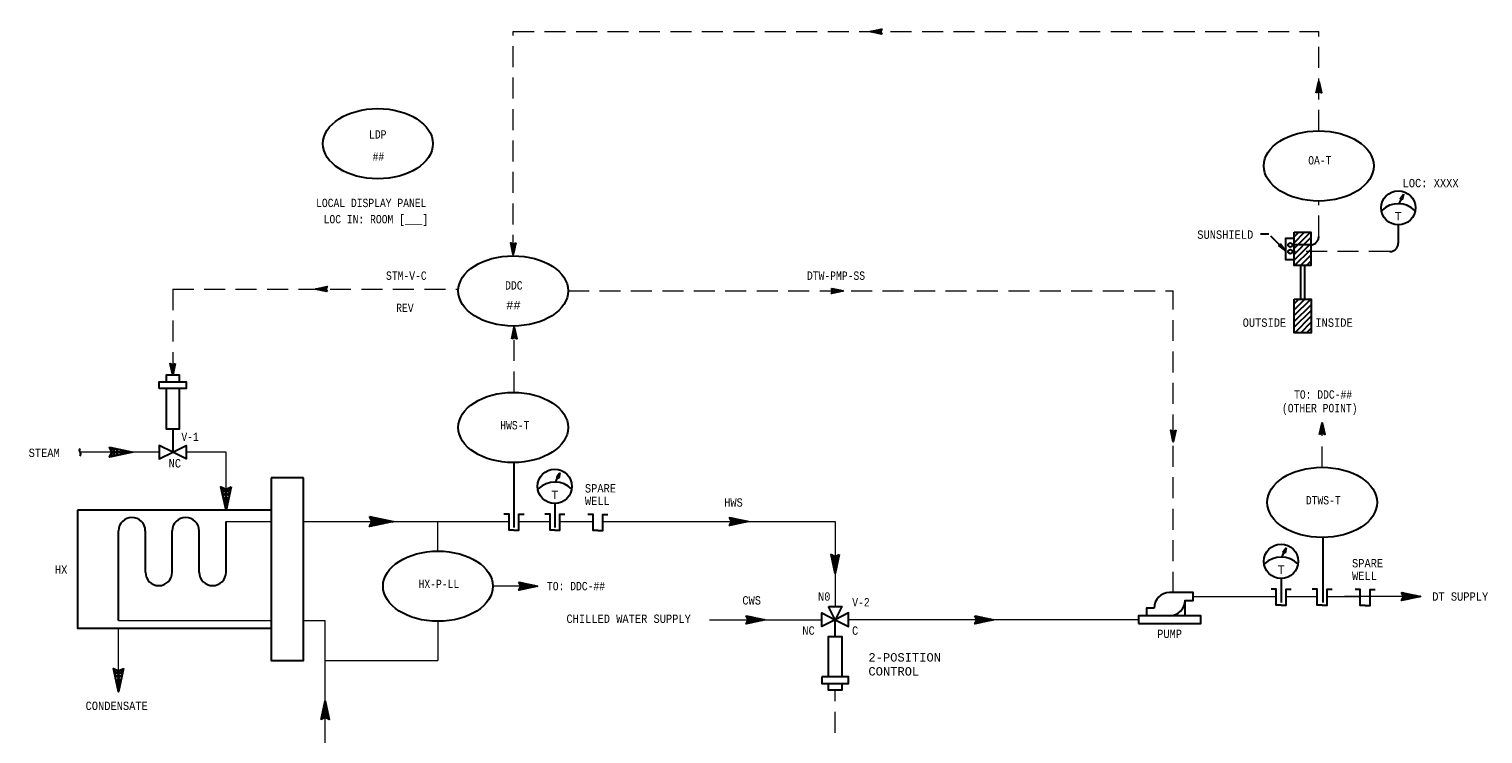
# Model space of a CAD drawing. Header units: inches. Extents: x 5.5 to 32.2, y 0.5 to 19.5.
# Tile 2 of 3: x 5.5 to 22.8, y 10.5 to 18.9. Entities that reach past the tile are written whole.
import ezdxf
from ezdxf.enums import TextEntityAlignment as Align

# ---------------------------------------------------------------- set-up
doc = ezdxf.new("R2010")
doc.units = ezdxf.units.IN
doc.header["$MEASUREMENT"] = 0
doc.linetypes.add('HIDDEN', pattern=[0.375, 0.25, -0.125])
for name, color, linetype, lineweight in [('M-ANNO-SYMB', 6, 'Continuous', 30), ('M-ANNO-TEXT', 2, 'Continuous', 30), ('M-DIAG-GRPH', 6, 'Continuous', 13)]:
    doc.layers.add(name, color=color, linetype=linetype, lineweight=lineweight)
doc.styles.add('CONTROLTXT', font='monotxt.shx')

msp = doc.modelspace()

# ---------------------------------------------------------------- linework, layer by layer
at = {"layer": 'M-ANNO-SYMB'}
for p, q in [((15.498, 18.92), (15.499, 18.918)), ((15.502, 18.921), (15.499, 18.918)), ((15.506, 18.922), (15.513, 18.915)), ((15.515, 18.924), (15.508, 18.916)), ((15.515, 18.924), (15.526, 18.913)), ((15.529, 18.926), (15.517, 18.915)), ((15.524, 18.925), (15.54, 18.91)), ((15.542, 18.929), (15.526, 18.913)), ((15.533, 18.927), (15.553, 18.907)), ((15.556, 18.932), (15.534, 18.911)), ((15.541, 18.929), (15.567, 18.904)), ((15.569, 18.935), (15.543, 18.909)), ((15.55, 18.931), (15.58, 18.901)), ((15.583, 18.938), (15.552, 18.907)), ((15.559, 18.933), (15.594, 18.898)), ((15.596, 18.941), (15.56, 18.905)), ((15.567, 18.935), (15.607, 18.895)), ((15.61, 18.944), (15.569, 18.903)), ((15.576, 18.937), (15.62, 18.892)), ((15.623, 18.947), (15.578, 18.901)), ((15.585, 18.938), (15.634, 18.889)), ((15.633, 18.946), (15.587, 18.9)), ((15.594, 18.94), (15.625, 18.909)), ((15.623, 18.925), (15.595, 18.898)), ((15.602, 18.942), (15.622, 18.923)), ((15.622, 18.914), (15.604, 18.896)), ((15.611, 18.944), (15.625, 18.93)), ((15.626, 18.907), (15.613, 18.894)), ((15.62, 18.946), (15.629, 18.937)), ((15.629, 18.9), (15.621, 18.892)), ((15.629, 18.948), (15.632, 18.944)), ((15.633, 18.893), (15.63, 18.89)), ((20.863, 18.238), (20.814, 18.189)), ((20.861, 18.247), (20.817, 18.202)), ((20.825, 18.193), (20.817, 18.201)), ((20.832, 18.197), (20.818, 18.21)), ((20.859, 18.255), (20.82, 18.216)), ((20.839, 18.201), (20.82, 18.219)), ((20.85, 18.2), (20.822, 18.228)), ((20.857, 18.264), (20.823, 18.229)), ((20.871, 18.189), (20.824, 18.236)), ((20.855, 18.273), (20.825, 18.243)), ((20.871, 18.2), (20.826, 18.245)), ((20.854, 18.282), (20.828, 18.256)), ((20.868, 18.213), (20.828, 18.254)), ((20.865, 18.227), (20.83, 18.262)), ((20.852, 18.29), (20.831, 18.27)), ((20.862, 18.24), (20.832, 18.271)), ((20.86, 18.254), (20.833, 18.28)), ((20.85, 18.299), (20.834, 18.283)), ((20.865, 18.229), (20.834, 18.198)), ((20.857, 18.267), (20.835, 18.289)), ((20.848, 18.308), (20.837, 18.297)), ((20.854, 18.281), (20.837, 18.297)), ((20.851, 18.294), (20.839, 18.306)), ((20.846, 18.316), (20.84, 18.31)), ((20.848, 18.308), (20.841, 18.315)), ((20.844, 18.325), (20.843, 18.324)), ((20.845, 18.321), (20.843, 18.323)), ((20.867, 18.221), (20.847, 18.201)), ((20.869, 18.212), (20.854, 18.198)), ((20.87, 18.203), (20.862, 18.194)), ((20.817, 18.19), (20.815, 18.193)), ((20.872, 18.194), (20.869, 18.191)), ((21.801, 16.865), (21.825, 16.919)), ((20.55, 16.333), (20.745, 16.528)), ((20.55, 16.403), (20.675, 16.528)), ((20.55, 16.474), (20.605, 16.528)), ((11.21, 16.395), (11.214, 16.399)), ((11.211, 16.4), (11.258, 16.353)), ((11.211, 16.39), (11.256, 16.344)), ((11.212, 16.386), (11.221, 16.395)), ((11.214, 16.378), (11.228, 16.392)), ((11.214, 16.376), (11.255, 16.336)), ((11.216, 16.369), (11.235, 16.388)), ((11.217, 16.363), (11.253, 16.327)), ((11.218, 16.36), (11.249, 16.391)), ((11.219, 16.351), (11.268, 16.4)), ((11.22, 16.349), (11.251, 16.318)), ((11.221, 16.343), (11.266, 16.387)), ((11.223, 16.334), (11.263, 16.373)), ((11.223, 16.336), (11.249, 16.309)), ((11.225, 16.325), (11.26, 16.36)), ((11.226, 16.322), (11.247, 16.301)), ((11.227, 16.316), (11.257, 16.346)), ((11.229, 16.308), (11.254, 16.333)), ((11.229, 16.309), (11.245, 16.292)), ((11.231, 16.299), (11.251, 16.319)), ((11.231, 16.295), (11.243, 16.283)), ((11.233, 16.389), (11.26, 16.362)), ((11.233, 16.29), (11.248, 16.306)), ((11.244, 16.389), (11.262, 16.37)), ((11.251, 16.392), (11.264, 16.379)), ((11.258, 16.396), (11.266, 16.388)), ((11.265, 16.399), (11.268, 16.397)), ((20.367, 16.365), (20.44, 16.312)), ((20.368, 16.366), (20.433, 16.319)), ((20.37, 16.368), (20.426, 16.326)), ((20.371, 16.369), (20.419, 16.333)), ((20.372, 16.37), (20.412, 16.34)), ((20.373, 16.372), (20.398, 16.354)), ((20.373, 16.371), (20.405, 16.347)), ((20.374, 16.373), (20.39, 16.362)), ((20.383, 16.369), (20.377, 16.376)), ((20.39, 16.362), (20.379, 16.378)), ((20.398, 16.354), (20.38, 16.379)), ((20.405, 16.347), (20.381, 16.38)), ((20.412, 16.34), (20.382, 16.381)), ((20.419, 16.333), (20.383, 16.382)), ((20.426, 16.326), (20.384, 16.383)), ((20.433, 16.319), (20.386, 16.385)), ((20.44, 16.312), (20.387, 16.386)), ((20.743, 16.376), (20.53, 16.376)), ((20.55, 16.263), (20.75, 16.463)), ((20.55, 16.193), (20.75, 16.393)), ((20.556, 16.129), (20.75, 16.323)), ((11.234, 16.281), (11.245, 16.292)), ((11.234, 16.282), (11.241, 16.274)), ((11.236, 16.273), (11.242, 16.279)), ((20.626, 16.129), (20.75, 16.253)), ((20.626, 16.129), (20.626, 15.729)), ((20.676, 15.729), (20.676, 16.129)), ((20.696, 16.129), (20.75, 16.182)), ((8.885, 15.849), (8.887, 15.848)), ((8.889, 15.85), (8.887, 15.848)), ((8.894, 15.851), (8.9, 15.845)), ((8.903, 15.853), (8.896, 15.846)), ((8.903, 15.853), (8.914, 15.842)), ((8.916, 15.856), (8.904, 15.844)), ((8.911, 15.855), (8.927, 15.839)), ((8.93, 15.859), (8.913, 15.842)), ((8.92, 15.857), (8.941, 15.836)), ((8.943, 15.862), (8.922, 15.84)), ((8.929, 15.858), (8.954, 15.833)), ((8.957, 15.864), (8.931, 15.838)), ((8.938, 15.86), (8.968, 15.83)), ((8.97, 15.867), (8.939, 15.837)), ((8.946, 15.862), (8.981, 15.828)), ((8.984, 15.87), (8.948, 15.835)), ((8.955, 15.864), (8.995, 15.825)), ((8.997, 15.873), (8.957, 15.833)), ((8.964, 15.866), (9.008, 15.822)), ((9.011, 15.876), (8.965, 15.831)), ((8.972, 15.868), (9.021, 15.819)), ((9.021, 15.876), (8.974, 15.829)), ((8.981, 15.87), (9.012, 15.838)), ((9.01, 15.855), (8.983, 15.827)), ((8.99, 15.872), (9.009, 15.852)), ((9.01, 15.844), (8.992, 15.825)), ((8.999, 15.873), (9.013, 15.859)), ((9.013, 15.837), (9, 15.823)), ((9.007, 15.875), (9.016, 15.866)), ((9.017, 15.83), (9.009, 15.822)), ((9.016, 15.877), (9.02, 15.873)), ((9.02, 15.822), (9.018, 15.82)), ((15.084, 15.809), (15.035, 15.858)), ((15.035, 15.801), (15.082, 15.848)), ((15.036, 15.854), (15.039, 15.857)), ((15.04, 15.8), (15.036, 15.803)), ((15.039, 15.847), (15.047, 15.855)), ((15.049, 15.801), (15.04, 15.81)), ((15.043, 15.84), (15.056, 15.853)), ((15.075, 15.807), (15.044, 15.838)), ((15.058, 15.803), (15.044, 15.817)), ((15.046, 15.833), (15.065, 15.852)), ((15.046, 15.822), (15.074, 15.85)), ((15.046, 15.801), (15.091, 15.846)), ((15.066, 15.805), (15.047, 15.825)), ((15.093, 15.811), (15.048, 15.855)), ((15.059, 15.804), (15.1, 15.844)), ((15.101, 15.813), (15.062, 15.852)), ((15.073, 15.806), (15.108, 15.842)), ((15.11, 15.815), (15.075, 15.849)), ((15.086, 15.809), (15.117, 15.84)), ((15.119, 15.816), (15.089, 15.846)), ((15.1, 15.812), (15.126, 15.838)), ((15.127, 15.818), (15.102, 15.844)), ((15.113, 15.815), (15.135, 15.837)), ((15.136, 15.82), (15.116, 15.841)), ((15.127, 15.818), (15.143, 15.835)), ((15.145, 15.822), (15.129, 15.838)), ((15.14, 15.821), (15.152, 15.833)), ((15.154, 15.824), (15.143, 15.835)), ((15.153, 15.824), (15.161, 15.831)), ((15.162, 15.826), (15.156, 15.832)), ((15.167, 15.827), (15.169, 15.829)), ((15.171, 15.828), (15.17, 15.829)), ((20.552, 15.535), (20.747, 15.729)), ((20.552, 15.675), (20.607, 15.729)), ((20.552, 15.604), (20.677, 15.729)), ((20.552, 15.465), (20.752, 15.664)), ((20.552, 15.395), (20.752, 15.594)), ((20.558, 15.33), (20.752, 15.525)), ((20.628, 15.33), (20.752, 15.455)), ((11.27, 15.305), (11.221, 15.256)), ((11.225, 15.257), (11.222, 15.26)), ((11.268, 15.314), (11.224, 15.269)), ((11.232, 15.26), (11.224, 15.268)), ((11.239, 15.264), (11.226, 15.277)), ((11.266, 15.323), (11.227, 15.283)), ((11.246, 15.268), (11.228, 15.286)), ((11.257, 15.267), (11.229, 15.295)), ((11.265, 15.331), (11.23, 15.296)), ((11.278, 15.256), (11.231, 15.303)), ((11.263, 15.34), (11.233, 15.31)), ((11.278, 15.267), (11.233, 15.312)), ((11.276, 15.28), (11.235, 15.321)), ((11.261, 15.349), (11.236, 15.323)), ((11.273, 15.294), (11.237, 15.33)), ((11.259, 15.357), (11.238, 15.337)), ((11.27, 15.307), (11.239, 15.338)), ((11.257, 15.366), (11.241, 15.35)), ((11.267, 15.321), (11.241, 15.347)), ((11.272, 15.296), (11.241, 15.265)), ((11.264, 15.334), (11.243, 15.356)), ((11.255, 15.375), (11.244, 15.364)), ((11.261, 15.348), (11.244, 15.365)), ((11.258, 15.361), (11.246, 15.373)), ((11.253, 15.384), (11.247, 15.377)), ((11.255, 15.375), (11.248, 15.382)), ((11.274, 15.288), (11.255, 15.268)), ((11.276, 15.279), (11.262, 15.265)), ((11.278, 15.27), (11.269, 15.261)), ((11.28, 15.261), (11.276, 15.258)), ((20.698, 15.33), (20.752, 15.384)), ((7.152, 14.957), (7.155, 14.96)), ((7.153, 14.961), (7.2, 14.915)), ((7.153, 14.951), (7.198, 14.906)), ((7.154, 14.948), (7.162, 14.957)), ((7.155, 14.939), (7.17, 14.953)), ((7.156, 14.938), (7.196, 14.897)), ((7.157, 14.93), (7.177, 14.95)), ((7.159, 14.922), (7.19, 14.953)), ((7.159, 14.924), (7.194, 14.888)), ((7.161, 14.913), (7.21, 14.962)), ((7.162, 14.911), (7.192, 14.88)), ((7.163, 14.904), (7.207, 14.948)), ((7.165, 14.895), (7.204, 14.935)), ((7.167, 14.887), (7.201, 14.921)), ((7.169, 14.878), (7.199, 14.908)), ((7.174, 14.951), (7.202, 14.923)), ((7.185, 14.95), (7.204, 14.932)), ((7.192, 14.954), (7.206, 14.941)), ((7.199, 14.957), (7.207, 14.949)), ((7.207, 14.961), (7.209, 14.958)), ((7.164, 14.897), (7.191, 14.871)), ((7.167, 14.884), (7.189, 14.862)), ((7.17, 14.869), (7.196, 14.894)), ((7.17, 14.87), (7.187, 14.853)), ((7.172, 14.86), (7.193, 14.881)), ((7.173, 14.857), (7.185, 14.845)), ((7.174, 14.852), (7.19, 14.867)), ((7.176, 14.843), (7.187, 14.854)), ((7.176, 14.843), (7.183, 14.836)), ((7.178, 14.834), (7.184, 14.84)), ((7.179, 14.83), (7.181, 14.827)), ((7.18, 14.825), (7.181, 14.827)), ((20.892, 14.219), (20.871, 14.198)), ((20.89, 14.227), (20.874, 14.212)), ((20.897, 14.196), (20.875, 14.217)), ((20.888, 14.236), (20.877, 14.225)), ((20.894, 14.209), (20.877, 14.226)), ((20.891, 14.223), (20.879, 14.234)), ((20.886, 14.245), (20.88, 14.239)), ((20.888, 14.236), (20.881, 14.243)), ((7.18, 14.183), (7.18, 13.905)), ((19.08, 14.163), (19.084, 14.167)), ((19.081, 14.168), (19.128, 14.121)), ((19.081, 14.158), (19.126, 14.113)), ((19.082, 14.154), (19.091, 14.163)), ((19.084, 14.146), (19.098, 14.16)), ((19.084, 14.144), (19.125, 14.104)), ((19.086, 14.137), (19.105, 14.156)), ((19.087, 14.131), (19.123, 14.095)), ((19.088, 14.128), (19.119, 14.16)), ((19.089, 14.12), (19.138, 14.169)), ((19.09, 14.117), (19.121, 14.086)), ((19.091, 14.111), (19.135, 14.155)), ((19.093, 14.102), (19.133, 14.142)), ((19.093, 14.104), (19.119, 14.078)), ((19.095, 14.093), (19.13, 14.128)), ((19.096, 14.09), (19.117, 14.069)), ((19.097, 14.085), (19.127, 14.115)), ((19.099, 14.076), (19.124, 14.101)), ((19.099, 14.077), (19.115, 14.06)), ((19.101, 14.067), (19.121, 14.088)), ((19.101, 14.063), (19.113, 14.052)), ((19.103, 14.157), (19.13, 14.13)), ((19.103, 14.059), (19.118, 14.074)), ((19.104, 14.05), (19.115, 14.061)), ((19.104, 14.05), (19.111, 14.043)), ((19.106, 14.041), (19.112, 14.047)), ((19.114, 14.157), (19.132, 14.139)), ((19.121, 14.16), (19.134, 14.147)), ((19.128, 14.164), (19.136, 14.156)), ((19.135, 14.168), (19.138, 14.165)), ((20.903, 14.166), (20.854, 14.117)), ((20.858, 14.118), (20.855, 14.121)), ((20.901, 14.175), (20.857, 14.131)), ((20.865, 14.122), (20.857, 14.13)), ((20.872, 14.125), (20.859, 14.138)), ((20.899, 14.184), (20.86, 14.144)), ((20.879, 14.129), (20.86, 14.147)), ((20.89, 14.128), (20.862, 14.156)), ((20.897, 14.193), (20.863, 14.158)), ((20.911, 14.118), (20.864, 14.165)), ((20.896, 14.201), (20.866, 14.171)), ((20.911, 14.128), (20.866, 14.173)), ((20.894, 14.21), (20.868, 14.185)), ((20.908, 14.142), (20.868, 14.182)), ((20.906, 14.155), (20.87, 14.191)), ((20.903, 14.169), (20.872, 14.2)), ((20.9, 14.182), (20.874, 14.208)), ((20.905, 14.158), (20.874, 14.126)), ((20.907, 14.149), (20.887, 14.129)), ((20.909, 14.14), (20.895, 14.126)), ((20.911, 14.131), (20.902, 14.122)), ((20.912, 14.123), (20.909, 14.119)), ((6.427, 13.962), (6.429, 13.965)), ((6.441, 13.962), (6.534, 13.869)), ((6.441, 13.934), (6.464, 13.957)), ((6.441, 13.849), (6.534, 13.943)), ((6.441, 13.878), (6.464, 13.854)), ((6.455, 13.906), (6.499, 13.95)), ((6.455, 13.906), (6.499, 13.862)), ((6.495, 13.951), (6.569, 13.877)), ((6.495, 13.861), (6.569, 13.935)), ((6.549, 13.939), (6.604, 13.884)), ((6.549, 13.872), (6.604, 13.928)), ((6.603, 13.928), (6.639, 13.892)), ((6.603, 13.884), (6.639, 13.92)), ((6.657, 13.916), (6.674, 13.899)), ((6.657, 13.896), (6.674, 13.913)), ((19.107, 14.036), (19.11, 14.034)), ((19.108, 14.032), (19.11, 14.034)), ((6.427, 13.849), (6.429, 13.847)), ((8.738, 13.6), (8.354, 13.6)), ((11.745, 13.545), (11.769, 13.6)), ((7.758, 13.491), (7.756, 13.489)), ((7.758, 13.477), (7.851, 13.384)), ((7.786, 13.477), (7.763, 13.454)), ((7.77, 13.423), (7.844, 13.349)), ((7.815, 13.463), (7.771, 13.419)), ((7.871, 13.477), (7.778, 13.384)), ((7.781, 13.369), (7.836, 13.314)), ((7.86, 13.423), (7.785, 13.349)), ((7.848, 13.369), (7.793, 13.314)), ((7.815, 13.463), (7.859, 13.419)), ((7.843, 13.477), (7.866, 13.454)), ((7.871, 13.491), (7.874, 13.489)), ((8.354, 13.216), (6.046, 13.216)), ((7.793, 13.315), (7.829, 13.279)), ((7.837, 13.315), (7.8, 13.279)), ((7.804, 13.261), (7.821, 13.244)), ((7.825, 13.261), (7.808, 13.244)), ((7.815, 12.47), (7.815, 13.079)), ((9.627, 13.04), (9.529, 13.138)), ((9.53, 13.024), (9.624, 13.118)), ((9.531, 13.131), (9.537, 13.137)), ((9.54, 13.021), (9.532, 13.029)), ((9.538, 13.117), (9.554, 13.133)), ((9.557, 13.025), (9.54, 13.043)), ((9.545, 13.103), (9.572, 13.129)), ((9.61, 13.036), (9.547, 13.099)), ((9.575, 13.029), (9.547, 13.057)), ((9.551, 13.066), (9.607, 13.122)), ((9.551, 13.024), (9.641, 13.114)), ((9.552, 13.089), (9.589, 13.125)), ((9.592, 13.033), (9.554, 13.071)), ((9.645, 13.044), (9.556, 13.132)), ((9.578, 13.029), (9.659, 13.11)), ((9.662, 13.048), (9.583, 13.127)), ((9.605, 13.035), (9.676, 13.107)), ((9.68, 13.051), (9.61, 13.121)), ((9.632, 13.041), (9.694, 13.103)), ((9.697, 13.055), (9.637, 13.115)), ((9.659, 13.047), (9.711, 13.099)), ((9.715, 13.059), (9.664, 13.109)), ((9.686, 13.053), (9.729, 13.095)), ((9.732, 13.063), (9.691, 13.104)), ((9.713, 13.058), (9.746, 13.092)), ((9.75, 13.066), (9.718, 13.098)), ((9.74, 13.064), (9.764, 13.088)), ((9.767, 13.07), (9.745, 13.092)), ((9.767, 13.07), (9.781, 13.084)), ((9.785, 13.074), (9.772, 13.086)), ((9.794, 13.076), (9.799, 13.08)), ((9.802, 13.077), (9.799, 13.08)), ((6.533, 11.9), (6.533, 12.968)), ((6.854, 12.47), (6.854, 12.967)), ((7.174, 12.475), (7.174, 12.967)), ((7.494, 12.47), (7.494, 12.967)), ((20.404, 12.652), (20.428, 12.706)), ((6.477, 11.326), (6.474, 11.324)), ((6.477, 11.312), (6.57, 11.219)), ((6.505, 11.312), (6.482, 11.289)), ((6.533, 11.298), (6.489, 11.254)), ((6.59, 11.312), (6.496, 11.219)), ((6.533, 11.298), (6.577, 11.254)), ((6.561, 11.312), (6.585, 11.289)), ((6.59, 11.326), (6.592, 11.324)), ((6.488, 11.258), (6.562, 11.184)), ((6.5, 11.204), (6.555, 11.149)), ((6.578, 11.258), (6.504, 11.184)), ((6.567, 11.204), (6.511, 11.149)), ((6.511, 11.15), (6.547, 11.114)), ((6.555, 11.15), (6.519, 11.114)), ((6.523, 11.096), (6.54, 11.079)), ((6.543, 11.096), (6.526, 11.079))]:
    msp.add_line(p, q, dxfattribs=at)
at = {"layer": 'M-ANNO-SYMB', "linetype": 'Continuous'}
for p, q in [((21.812, 16.925), (21.853, 16.98)), ((21.844, 16.937), (21.812, 16.925)), ((21.828, 16.925), (21.812, 16.925)), ((21.845, 16.941), (21.816, 16.93)), ((21.818, 16.925), (21.816, 16.93)), ((21.822, 16.925), (21.819, 16.933)), ((21.845, 16.945), (21.82, 16.936)), ((21.826, 16.925), (21.821, 16.937)), ((21.843, 16.933), (21.823, 16.925)), ((21.846, 16.95), (21.824, 16.941)), ((21.83, 16.923), (21.824, 16.94)), ((21.838, 16.914), (21.826, 16.944)), ((21.847, 16.954), (21.828, 16.946)), ((21.838, 16.913), (21.828, 16.925)), ((21.84, 16.918), (21.829, 16.947)), ((21.842, 16.928), (21.829, 16.924)), ((21.841, 16.925), (21.831, 16.951)), ((21.848, 16.958), (21.832, 16.952)), ((21.841, 16.924), (21.832, 16.921)), ((21.843, 16.931), (21.834, 16.954)), ((21.84, 16.92), (21.834, 16.918)), ((21.849, 16.962), (21.836, 16.957)), ((21.844, 16.938), (21.836, 16.958)), ((21.839, 16.916), (21.837, 16.915)), ((21.853, 16.98), (21.838, 16.913)), ((21.845, 16.945), (21.839, 16.961)), ((21.85, 16.966), (21.84, 16.963)), ((21.847, 16.951), (21.842, 16.965)), ((21.851, 16.971), (21.844, 16.968)), ((21.848, 16.958), (21.844, 16.968)), ((21.849, 16.964), (21.847, 16.972)), ((11.247, 13.782), (11.247, 13.007)), ((11.756, 13.605), (11.797, 13.661)), ((11.788, 13.617), (11.756, 13.605)), ((11.772, 13.606), (11.756, 13.605)), ((11.789, 13.622), (11.76, 13.611)), ((11.762, 13.605), (11.76, 13.61)), ((11.766, 13.606), (11.762, 13.614)), ((11.789, 13.626), (11.764, 13.616)), ((11.769, 13.606), (11.765, 13.617)), ((11.787, 13.613), (11.767, 13.606)), ((11.79, 13.63), (11.768, 13.622)), ((11.774, 13.603), (11.768, 13.621)), ((11.782, 13.594), (11.77, 13.624)), ((11.791, 13.634), (11.772, 13.627)), ((11.782, 13.593), (11.772, 13.606)), ((11.784, 13.599), (11.773, 13.628)), ((11.786, 13.609), (11.773, 13.604)), ((11.785, 13.605), (11.775, 13.631)), ((11.792, 13.639), (11.776, 13.632)), ((11.785, 13.605), (11.776, 13.601)), ((11.786, 13.612), (11.778, 13.635)), ((11.784, 13.6), (11.778, 13.598)), ((11.793, 13.643), (11.78, 13.638)), ((11.788, 13.619), (11.78, 13.638)), ((11.783, 13.596), (11.781, 13.595)), ((11.797, 13.661), (11.782, 13.593)), ((11.789, 13.625), (11.783, 13.642)), ((11.794, 13.647), (11.784, 13.643)), ((11.791, 13.632), (11.785, 13.645)), ((11.795, 13.651), (11.788, 13.649)), ((11.792, 13.638), (11.788, 13.649)), ((11.793, 13.645), (11.791, 13.652)), ((11.735, 13.294), (11.735, 13.008)), ((13.896, 13.049), (13.817, 13.127)), ((13.818, 13.036), (13.893, 13.111)), ((13.819, 13.122), (13.823, 13.126)), ((13.826, 13.034), (13.82, 13.04)), ((13.824, 13.11), (13.837, 13.123)), ((13.84, 13.037), (13.826, 13.051)), ((13.83, 13.099), (13.851, 13.12)), ((13.854, 13.04), (13.831, 13.062)), ((13.882, 13.046), (13.832, 13.096)), ((13.835, 13.07), (13.879, 13.114)), ((13.835, 13.036), (13.907, 13.108)), ((13.836, 13.088), (13.865, 13.117)), ((13.868, 13.043), (13.837, 13.074)), ((13.91, 13.052), (13.839, 13.123)), ((13.856, 13.04), (13.921, 13.105)), ((13.924, 13.055), (13.86, 13.118)), ((13.878, 13.045), (13.935, 13.102)), ((13.938, 13.058), (13.882, 13.113)), ((13.899, 13.05), (13.949, 13.099)), ((13.952, 13.061), (13.904, 13.109)), ((13.921, 13.054), (13.963, 13.096)), ((13.966, 13.064), (13.925, 13.104)), ((13.943, 13.059), (13.977, 13.093)), ((13.98, 13.067), (13.947, 13.1)), ((13.964, 13.063), (13.991, 13.09)), ((13.994, 13.07), (13.968, 13.095)), ((13.986, 13.068), (14.005, 13.087)), ((14.008, 13.073), (13.99, 13.09)), ((14.007, 13.073), (14.019, 13.084)), ((14.022, 13.076), (14.012, 13.086)), ((14.029, 13.077), (14.033, 13.081)), ((14.036, 13.079), (14.033, 13.081)), ((20.892, 12.889), (20.892, 12.113)), ((15.031, 12.674), (15.037, 12.68)), ((15.033, 12.681), (15.109, 12.606)), ((15.033, 12.665), (15.106, 12.592)), ((15.034, 12.66), (15.049, 12.674)), ((15.037, 12.646), (15.06, 12.668)), ((15.04, 12.632), (15.071, 12.663)), ((15.043, 12.618), (15.093, 12.668)), ((15.046, 12.604), (15.125, 12.682)), ((15.049, 12.59), (15.12, 12.661)), ((15.067, 12.664), (15.112, 12.62)), ((15.085, 12.664), (15.115, 12.634)), ((15.097, 12.669), (15.118, 12.648)), ((15.108, 12.675), (15.121, 12.662)), ((15.119, 12.681), (15.124, 12.676)), ((20.415, 12.711), (20.456, 12.767)), ((20.446, 12.724), (20.415, 12.712)), ((20.431, 12.712), (20.415, 12.711)), ((20.42, 12.712), (20.418, 12.717)), ((20.447, 12.728), (20.419, 12.717)), ((20.424, 12.712), (20.421, 12.72)), ((20.448, 12.732), (20.423, 12.723)), ((20.428, 12.712), (20.424, 12.724)), ((20.445, 12.72), (20.425, 12.712)), ((20.433, 12.71), (20.426, 12.727)), ((20.449, 12.737), (20.427, 12.728)), ((20.44, 12.701), (20.429, 12.731)), ((20.45, 12.741), (20.431, 12.733)), ((20.442, 12.705), (20.431, 12.734)), ((20.441, 12.7), (20.431, 12.712)), ((20.444, 12.715), (20.432, 12.711)), ((20.444, 12.712), (20.434, 12.738)), ((20.443, 12.711), (20.434, 12.708)), ((20.451, 12.745), (20.435, 12.739)), ((20.445, 12.718), (20.436, 12.741)), ((20.443, 12.707), (20.437, 12.705)), ((20.452, 12.749), (20.438, 12.744)), ((20.446, 12.725), (20.439, 12.745)), ((20.442, 12.703), (20.439, 12.702)), ((20.456, 12.767), (20.441, 12.7)), ((20.448, 12.731), (20.441, 12.748)), ((20.453, 12.753), (20.442, 12.75)), ((20.449, 12.738), (20.444, 12.752)), ((20.453, 12.758), (20.446, 12.755)), ((20.451, 12.745), (20.447, 12.755)), ((20.452, 12.751), (20.449, 12.759)), ((15.038, 12.643), (15.103, 12.578)), ((15.042, 12.622), (15.1, 12.564)), ((15.047, 12.6), (15.097, 12.55)), ((15.052, 12.576), (15.116, 12.639)), ((15.052, 12.578), (15.094, 12.536)), ((15.055, 12.562), (15.111, 12.617)), ((15.056, 12.557), (15.091, 12.522)), ((15.058, 12.548), (15.106, 12.596)), ((15.061, 12.534), (15.102, 12.574)), ((15.061, 12.535), (15.088, 12.508)), ((15.064, 12.52), (15.097, 12.553)), ((15.066, 12.514), (15.085, 12.495)), ((15.067, 12.506), (15.092, 12.531)), ((15.07, 12.492), (15.088, 12.509)), ((15.07, 12.492), (15.082, 12.481)), ((15.073, 12.478), (15.083, 12.488)), ((11.386, 12.277), (11.308, 12.356)), ((11.308, 12.264), (11.383, 12.34)), ((11.309, 12.35), (11.314, 12.355)), ((11.315, 12.339), (11.328, 12.352)), ((11.321, 12.328), (11.342, 12.349)), ((11.372, 12.274), (11.322, 12.324)), ((11.325, 12.298), (11.37, 12.343)), ((11.325, 12.264), (11.397, 12.337)), ((11.326, 12.316), (11.356, 12.346)), ((11.4, 12.28), (11.329, 12.351)), ((11.347, 12.269), (11.411, 12.334)), ((11.414, 12.283), (11.351, 12.347)), ((11.368, 12.273), (11.425, 12.331)), ((11.428, 12.286), (11.372, 12.342)), ((11.39, 12.278), (11.439, 12.328)), ((11.442, 12.289), (11.394, 12.337)), ((11.411, 12.283), (11.453, 12.325)), ((11.456, 12.292), (11.416, 12.333)), ((11.433, 12.287), (11.467, 12.322)), ((11.47, 12.295), (11.437, 12.328)), ((11.455, 12.292), (11.481, 12.319)), ((11.484, 12.298), (11.459, 12.323)), ((11.476, 12.297), (11.495, 12.316)), ((11.498, 12.301), (11.48, 12.319)), ((11.498, 12.301), (11.509, 12.313)), ((11.512, 12.304), (11.502, 12.314)), ((11.519, 12.306), (11.523, 12.31)), ((11.526, 12.307), (11.524, 12.31)), ((15.075, 12.47), (15.079, 12.467)), ((15.076, 12.464), (15.079, 12.466)), ((20.394, 12.4), (20.394, 12.114)), ((11.316, 12.262), (11.31, 12.268)), ((11.33, 12.265), (11.316, 12.28)), ((11.344, 12.268), (11.322, 12.291)), ((11.358, 12.271), (11.327, 12.302)), ((21.911, 12.154), (21.833, 12.233)), ((21.833, 12.141), (21.908, 12.216)), ((21.834, 12.227), (21.839, 12.231)), ((21.841, 12.139), (21.835, 12.145)), ((21.84, 12.216), (21.853, 12.228)), ((21.855, 12.142), (21.841, 12.156)), ((21.846, 12.204), (21.867, 12.225)), ((21.897, 12.151), (21.847, 12.201)), ((21.869, 12.145), (21.847, 12.168)), ((21.85, 12.175), (21.895, 12.219)), ((21.85, 12.141), (21.922, 12.213)), ((21.851, 12.193), (21.881, 12.222)), ((21.883, 12.148), (21.852, 12.179)), ((21.925, 12.157), (21.854, 12.228)), ((21.872, 12.146), (21.936, 12.21)), ((21.939, 12.16), (21.876, 12.223)), ((21.893, 12.15), (21.95, 12.207)), ((21.953, 12.163), (21.897, 12.219)), ((21.915, 12.155), (21.964, 12.204)), ((21.967, 12.166), (21.919, 12.214)), ((21.936, 12.16), (21.978, 12.201)), ((21.981, 12.169), (21.941, 12.21)), ((21.958, 12.164), (21.992, 12.198)), ((21.995, 12.172), (21.962, 12.205)), ((21.98, 12.169), (22.006, 12.195)), ((22.009, 12.175), (21.984, 12.2)), ((22.001, 12.173), (22.02, 12.192)), ((22.023, 12.178), (22.005, 12.196)), ((22.023, 12.178), (22.034, 12.189)), ((22.037, 12.181), (22.027, 12.191)), ((22.044, 12.183), (22.048, 12.186)), ((22.051, 12.184), (22.049, 12.186)), ((14.095, 11.877), (14.016, 11.956)), ((14.017, 11.864), (14.092, 11.94)), ((14.018, 11.95), (14.022, 11.955)), ((14.025, 11.862), (14.019, 11.868)), ((14.023, 11.939), (14.036, 11.952)), ((14.039, 11.865), (14.024, 11.88)), ((14.029, 11.928), (14.05, 11.949)), ((14.081, 11.874), (14.03, 11.924)), ((14.053, 11.868), (14.03, 11.891)), ((14.033, 11.864), (14.106, 11.937)), ((14.034, 11.898), (14.078, 11.943)), ((14.035, 11.916), (14.064, 11.946)), ((14.067, 11.871), (14.036, 11.902)), ((14.109, 11.88), (14.038, 11.951)), ((14.055, 11.869), (14.12, 11.934)), ((14.123, 11.883), (14.059, 11.947)), ((14.077, 11.873), (14.134, 11.931)), ((14.137, 11.886), (14.081, 11.942)), ((14.098, 11.878), (14.148, 11.928)), ((14.15, 11.889), (14.102, 11.937)), ((14.12, 11.883), (14.162, 11.925)), ((14.164, 11.892), (14.124, 11.933)), ((14.141, 11.887), (14.176, 11.922)), ((14.178, 11.895), (14.146, 11.928)), ((14.163, 11.892), (14.19, 11.919)), ((14.192, 11.898), (14.167, 11.923)), ((14.185, 11.897), (14.204, 11.916)), ((14.206, 11.901), (14.189, 11.919)), ((14.206, 11.901), (14.218, 11.913)), ((14.22, 11.904), (14.21, 11.914)), ((14.228, 11.906), (14.232, 11.91)), ((14.234, 11.907), (14.232, 11.91)), ((15.078, 11.709), (15.078, 11.909)), ((16.822, 11.877), (16.744, 11.955)), ((16.744, 11.864), (16.819, 11.939)), ((16.745, 11.95), (16.75, 11.954)), ((16.752, 11.862), (16.746, 11.868)), ((16.751, 11.938), (16.764, 11.951)), ((16.766, 11.865), (16.752, 11.879)), ((16.757, 11.927), (16.778, 11.948)), ((16.808, 11.874), (16.758, 11.924)), ((16.78, 11.868), (16.758, 11.891)), ((16.761, 11.898), (16.806, 11.942)), ((16.761, 11.864), (16.833, 11.936)), ((16.762, 11.916), (16.792, 11.945)), ((16.794, 11.871), (16.763, 11.902)), ((16.836, 11.88), (16.765, 11.951)), ((16.783, 11.868), (16.847, 11.933)), ((16.85, 11.883), (16.787, 11.946)), ((16.804, 11.873), (16.861, 11.93)), ((16.864, 11.886), (16.808, 11.942)), ((16.826, 11.878), (16.875, 11.927)), ((16.878, 11.889), (16.83, 11.937)), ((16.847, 11.882), (16.889, 11.924)), ((16.892, 11.892), (16.852, 11.932)), ((16.869, 11.887), (16.903, 11.921)), ((16.906, 11.895), (16.873, 11.928)), ((16.891, 11.892), (16.917, 11.918)), ((16.92, 11.898), (16.895, 11.923)), ((16.912, 11.896), (16.931, 11.915)), ((16.934, 11.901), (16.916, 11.918)), ((16.934, 11.901), (16.945, 11.912)), ((16.948, 11.904), (16.938, 11.914)), ((16.955, 11.905), (16.959, 11.909)), ((16.962, 11.907), (16.96, 11.909)), ((9.002, 10.924), (8.992, 10.914)), ((9.005, 10.91), (8.994, 10.921)), ((8.999, 10.938), (8.997, 10.935)), ((9.001, 10.931), (8.997, 10.935)), ((9.029, 10.798), (8.951, 10.719)), ((9.026, 10.812), (8.955, 10.741)), ((8.979, 10.732), (8.958, 10.753)), ((9.023, 10.826), (8.96, 10.763)), ((8.99, 10.738), (8.961, 10.767)), ((9.02, 10.84), (8.964, 10.784)), ((9.008, 10.737), (8.964, 10.781)), ((9.042, 10.72), (8.967, 10.795)), ((9.017, 10.854), (8.969, 10.806)), ((9.042, 10.737), (8.97, 10.809)), ((9.038, 10.758), (8.973, 10.823)), ((9.014, 10.868), (8.974, 10.827)), ((9.033, 10.78), (8.976, 10.837)), ((9.011, 10.882), (8.978, 10.849)), ((9.028, 10.802), (8.979, 10.851)), ((9.024, 10.823), (8.982, 10.865)), ((9.032, 10.784), (8.982, 10.734)), ((9.008, 10.896), (8.983, 10.871)), ((9.019, 10.845), (8.985, 10.879)), ((9.005, 10.91), (8.988, 10.892)), ((9.014, 10.866), (8.988, 10.893)), ((9.01, 10.888), (8.991, 10.907)), ((9.035, 10.77), (9.004, 10.739)), ((9.038, 10.756), (9.015, 10.733)), ((8.956, 10.721), (8.952, 10.725)), ((8.968, 10.727), (8.955, 10.739)), ((9.041, 10.742), (9.027, 10.728)), ((9.044, 10.728), (9.038, 10.722))]:
    msp.add_line(p, q, dxfattribs=at)
at = {"layer": 'M-ANNO-SYMB', "linetype": 'HIDDEN'}
msp.add_line((21.792, 16.396), (21.792, 16.614), dxfattribs=at)
msp.add_lwpolyline([(20.447, 16.305), (20.248, 16.505), (20.148, 16.505)], dxfattribs=at)
at = {"layer": 'M-ANNO-SYMB', "flags": 128}
for points in [[(20.55, 16.528), (20.75, 16.528), (20.75, 16.129), (20.55, 16.129), (20.55, 16.528)], [(20.447, 16.305), (20.388, 16.387), (20.366, 16.364), (20.447, 16.305)], [(20.376, 16.375), (20.383, 16.369), (20.376, 16.376)], [(20.55, 16.453), (20.447, 16.453), (20.447, 16.203), (20.55, 16.203)], [(20.552, 15.729), (20.752, 15.729), (20.752, 15.33), (20.552, 15.33), (20.552, 15.729)], [(7.18, 13.905), (7.34, 13.985), (7.34, 13.825), (7.18, 13.905), (7.02, 13.985), (7.02, 13.825), (7.18, 13.905)], [(8.354, 13.6), (8.354, 11.421), (8.738, 11.421), (8.738, 13.6)], [(6.046, 13.216), (6.046, 11.806), (8.354, 11.806)], [(11.248, 12.977), (11.19, 12.977), (11.19, 13.167), (11.129, 13.167)], [(11.248, 12.977), (11.307, 12.977), (11.307, 13.167), (11.368, 13.167)], [(11.736, 12.975), (11.678, 12.975), (11.678, 13.165), (11.617, 13.165)], [(11.736, 12.975), (11.795, 12.975), (11.795, 13.165), (11.856, 13.165)], [(12.249, 12.972), (12.191, 12.972), (12.191, 13.162), (12.13, 13.162)], [(12.249, 12.972), (12.308, 12.972), (12.308, 13.162), (12.369, 13.162)], [(19.252, 11.954), (19.252, 12.139), (19.344, 12.139), (19.344, 12.231), (19.065, 12.231)], [(20.395, 12.081), (20.336, 12.081), (20.336, 12.271), (20.275, 12.271)], [(20.395, 12.081), (20.454, 12.081), (20.454, 12.271), (20.515, 12.271)], [(20.883, 12.081), (20.824, 12.081), (20.824, 12.271), (20.763, 12.271)], [(20.883, 12.081), (20.942, 12.081), (20.942, 12.271), (21.003, 12.271)], [(21.396, 12.078), (21.338, 12.078), (21.338, 12.268), (21.276, 12.268)], [(21.396, 12.078), (21.455, 12.078), (21.455, 12.268), (21.516, 12.268)], [(18.881, 12.046), (18.788, 12.046), (18.788, 11.954)], [(18.694, 11.862), (19.437, 11.862), (19.437, 11.954), (18.694, 11.954), (18.694, 11.862)]]:
    msp.add_lwpolyline(points, dxfattribs=at)
at = {"layer": 'M-ANNO-SYMB', "linetype": 'Continuous', "flags": 128}
for points in [[(15.078, 11.909), (15.238, 11.829), (15.238, 11.989), (15.078, 11.909), (14.918, 11.829), (14.918, 11.989), (15.078, 11.909)], [(14.997, 12.068), (15.157, 12.068), (15.078, 11.908), (14.997, 12.068)]]:
    msp.add_lwpolyline(points, dxfattribs=at)
at = {"layer": 'M-ANNO-SYMB'}
for centre, radius in [((21.792, 16.818), 0.204), ((20.503, 16.376), 0.025), ((20.503, 16.296), 0.025), ((11.735, 13.498), 0.205), ((20.394, 12.605), 0.205)]:
    msp.add_circle(centre, radius, dxfattribs=at)
for centre, radius, start, end in [((21.792, 16.585), 0.283, 44.3692, 134.3247), ((6.095, 13.927), 0.03, 135, 225), ((6.053, 13.885), 0.03, 315, 45), ((11.736, 13.265), 0.284, 44.3692, 134.3247), ((6.693, 12.968), 0.16, 90, 180), ((6.693, 12.968), 0.16, 0, 90), ((7.334, 12.968), 0.16, 90, 180), ((7.334, 12.968), 0.16, 0, 90), ((20.394, 12.371), 0.284, 44.3692, 134.3247), ((7.014, 12.475), 0.16, 180, 270), ((7.014, 12.475), 0.16, 270, 360), ((7.655, 12.475), 0.16, 180, 270), ((7.655, 12.475), 0.16, 270, 360), ((19.065, 12.046), 0.185, 90, 180), ((19.065, 12.14), 0.185, 270, 0)]:
    msp.add_arc(centre, radius, start, end, dxfattribs=at)
at = {"layer": 'M-ANNO-SYMB', "linetype": 'HIDDEN'}
for centre, end in [((20.743, 16.476), 360), ((21.692, 16.396), 0)]:
    msp.add_arc(centre, 0.0998, 270, end, dxfattribs=at)
at = {"layer": 'M-ANNO-SYMB'}
for centre in [(9.626, 17.583), (20.843, 17.318), (11.239, 15.828), (11.239, 14.2), (20.884, 13.307), (10.342, 12.308)]:
    msp.add_ellipse(centre, major_axis=(0.655, 0), ratio=0.638644, dxfattribs=at)
for points in [[(15.635, 18.889), (15.495, 18.919), (15.635, 18.949), (15.62, 18.919)], [(20.814, 18.188), (20.844, 18.328), (20.874, 18.188), (20.844, 18.203)], [(11.269, 16.401), (11.239, 16.261), (11.209, 16.401), (11.239, 16.386)], [(9.022, 15.819), (8.883, 15.849), (9.022, 15.879), (9.007, 15.849)], [(15.034, 15.858), (15.174, 15.828), (15.034, 15.798), (15.049, 15.828)], [(11.221, 15.255), (11.251, 15.395), (11.281, 15.255), (11.251, 15.27)], [(7.21, 14.963), (7.18, 14.823), (7.15, 14.963), (7.18, 14.948)], [(7.02, 14.663), (7.02, 14.743), (7.34, 14.743), (7.34, 14.663)], [(7.26, 14.743), (7.26, 14.823), (7.1, 14.823), (7.1, 14.743)], [(7.1, 14.663), (7.1, 14.183), (7.26, 14.183), (7.26, 14.663)], [(20.854, 14.116), (20.884, 14.256), (20.914, 14.116), (20.884, 14.131)], [(19.139, 14.169), (19.109, 14.03), (19.079, 14.169), (19.109, 14.154)], [(6.425, 13.966), (6.705, 13.906), (6.425, 13.846), (6.455, 13.906)], [(7.875, 13.493), (7.815, 13.213), (7.755, 13.493), (7.815, 13.463)], [(9.527, 13.139), (9.807, 13.079), (9.527, 13.019), (9.557, 13.079)], [(6.593, 11.328), (6.533, 11.048), (6.473, 11.328), (6.533, 11.298)]]:
    msp.add_3dface(points, dxfattribs=at)
at = {"layer": 'M-ANNO-SYMB', "linetype": 'Continuous'}
for points in [[(13.816, 13.128), (14.04, 13.08), (13.816, 13.032), (13.84, 13.08)], [(15.125, 12.684), (15.077, 12.46), (15.029, 12.684), (15.077, 12.66)], [(11.306, 12.356), (11.53, 12.308), (11.306, 12.26), (11.33, 12.308)], [(21.831, 12.233), (22.055, 12.185), (21.831, 12.137), (21.855, 12.185)], [(14.015, 11.956), (14.239, 11.908), (14.015, 11.86), (14.039, 11.908)], [(16.742, 11.956), (16.966, 11.908), (16.742, 11.86), (16.766, 11.908)], [(14.998, 11.229), (14.998, 11.709), (15.158, 11.709), (15.158, 11.229)], [(14.918, 11.229), (14.918, 11.149), (15.238, 11.149), (15.238, 11.229)], [(15.158, 11.149), (15.158, 11.069), (14.998, 11.069), (14.998, 11.149)], [(8.95, 10.718), (8.998, 10.942), (9.046, 10.718), (8.998, 10.742)]]:
    msp.add_3dface(points, dxfattribs=at)
at = {"layer": 'M-DIAG-GRPH', "linetype": 'HIDDEN'}
for p, q in [((11.239, 18.919), (20.844, 18.919)), ((11.239, 16.246), (11.239, 18.919)), ((20.844, 17.736), (20.844, 18.919)), ((20.843, 16.476), (20.843, 16.9)), ((21.692, 16.296), (20.53, 16.296)), ((7.18, 15.849), (10.585, 15.849)), ((7.18, 15.849), (7.18, 14.823)), ((11.893, 15.828), (19.109, 15.828)), ((19.109, 12.231), (19.109, 15.828)), ((11.251, 14.618), (11.251, 15.41)), ((20.884, 13.725), (20.884, 14.256)), ((15.078, 8.312), (15.078, 11.069))]:
    msp.add_line(p, q, dxfattribs=at)
at = {"layer": 'M-DIAG-GRPH'}
for p, q in [((7.02, 13.906), (6.074, 13.906)), ((7.815, 13.906), (7.34, 13.906)), ((7.815, 13.213), (7.815, 13.906)), ((10.342, 12.726), (10.342, 13.079)), ((11.307, 13.079), (11.677, 13.079)), ((11.795, 13.079), (12.191, 13.079)), ((12.308, 13.079), (12.496, 13.079)), ((12.496, 13.079), (15.077, 13.079)), ((15.077, 13.079), (15.077, 12.068)), ((11.53, 12.308), (10.992, 12.308)), ((19.344, 12.185), (19.966, 12.185)), ((19.966, 12.185), (20.336, 12.185)), ((20.454, 12.185), (20.824, 12.185)), ((20.942, 12.185), (21.338, 12.185)), ((20.967, 12.185), (21.155, 12.185)), ((21.855, 12.185), (21.152, 12.185)), ((6.533, 11.9), (8.354, 11.9)), ((6.533, 11.048), (6.533, 11.806)), ((8.738, 11.9), (8.998, 11.9)), ((8.998, 9.615), (8.998, 11.9)), ((10.342, 11.89), (10.342, 11.421)), ((13.581, 11.908), (14.918, 11.908)), ((18.694, 11.908), (15.238, 11.908)), ((8.998, 11.421), (10.342, 11.421))]:
    msp.add_line(p, q, dxfattribs=at)
at = {"layer": 'M-DIAG-GRPH', "linetype": 'Continuous'}
for p, q in [((7.815, 13.079), (8.354, 13.079)), ((8.738, 13.079), (10.807, 13.079))]:
    msp.add_line(p, q, dxfattribs=at)
at = {"layer": 'M-DIAG-GRPH', "flags": 128}
msp.add_lwpolyline([(10.807, 13.079), (11.02, 13.079), (11.138, 13.079), (11.189, 13.079)], dxfattribs=at)

# ---------------------------------------------------------------- texts
at = {"layer": 'M-ANNO-TEXT', "linetype": 'Continuous', "style": 'CONTROLTXT', "width": 0.8}
for s, height, p in [('LDP', 0.1, (9.624, 17.644)), ('##', 0.1, (9.632, 17.379)), ('TO: DDC-##', 0.1, (20.895, 14.543)), ('(OTHER POINT)', 0.10003, (20.855, 14.381)), ('TO: DDC-##', 0.1, (11.988, 12.259)), ('V-2', 0.1, (15.385, 12.067))]:
    msp.add_text(s, height=height, dxfattribs=at).set_placement(p, align=Align.CENTER)
at = {"layer": 'M-ANNO-TEXT', "style": 'CONTROLTXT'}
for s, width, p in [('OA-T', 0.8, (20.856, 17.335)), ('STM-V-C', 0.8, (9.965, 15.96)), ('DTW-PMP-SS', 0.8, (15.088, 15.96)), ('DDC', 0.8, (11.247, 15.844)), ('REV', 0.8, (9.948, 15.576)), ('HWS-T', 0.8, (11.258, 14.177)), ('V-1', 0.8, (7.387, 14.04)), ('DTWS-T', 0.8, (20.897, 13.283)), ('HX-P-LL', 0.8, (10.353, 12.285)), ('PUMP', 0.855615, (19.065, 11.69))]:
    msp.add_text(s, height=0.1, dxfattribs=dict(at, width=width)).set_placement(p, align=Align.CENTER)
for s, width, p in [('LOC: XXXX', 0.857143, (21.843, 17.063)), ('SUNSHIELD', 0.857143, (19.395, 16.449)), ('OUTSIDE', 0.857143, (19.936, 15.4)), ('INSIDE', 0.857143, (20.803, 15.4)), ('STEAM', 0.857143, (5.462, 13.848)), ('NC', 0.857143, (7.131, 13.723)), ('SPARE', 0.857143, (12.094, 13.425)), ('WELL', 0.857143, (12.094, 13.275)), (' HX', 0.857143, (5.701, 12.456)), ('WELL', 0.857143, (21.24, 12.382)), ('SPARE', 0.857143, (21.24, 12.532)), ('DT SUPPLY', 0.856713, (22.196, 12.135)), ('CONDENSATE', 0.857143, (6.141, 10.832))]:
    msp.add_text(s, height=0.1, dxfattribs=dict(at, width=width)).set_placement(p)
at = {"layer": 'M-ANNO-TEXT', "linetype": 'Continuous', "style": 'CONTROLTXT'}
for s, width, p in [('LOCAL DISPLAY PANEL', 0.8, (8.889, 16.827)), ('LOC IN: ROOM [___]', 0.8, (8.979, 16.633)), ('HWS', 0.856713, (13.754, 13.256)), ('CWS', 0.856713, (13.971, 12.089)), ('N0', 0.856713, (14.873, 12.135)), ('NC', 0.856713, (14.686, 11.729)), ('C', 0.856713, (15.279, 11.729))]:
    msp.add_text(s, height=0.1, dxfattribs=dict(at, width=width)).set_placement(p)
at = {"layer": 'M-ANNO-TEXT', "style": 'CONTROLTXT'}
for p in [(21.748, 16.668), (11.692, 13.348), (20.351, 12.455)]:
    msp.add_text('T', height=0.1, dxfattribs=at).set_placement(p)
msp.add_text('##', height=0.1, dxfattribs=at).set_placement((11.242, 15.609), align=Align.CENTER)
at = {"layer": 'M-ANNO-TEXT', "linetype": 'Continuous', "style": 'CONTROLTXT', "width": 0.856713}
msp.add_text('CHILLED WATER SUPPLY', height=0.1, dxfattribs=at).set_placement((13.357, 11.87), align=Align.RIGHT)
at = {"layer": 'M-ANNO-TEXT', "linetype": 'HIDDEN', "insert": (15.474, 11.51), "char_height": 0.1, "width": 0.97765, "attachment_point": 1, "style": 'CONTROLTXT'}
msp.add_mtext('2-POSITION\\PCONTROL', dxfattribs=at)

doc.saveas('drawing.dxf')
